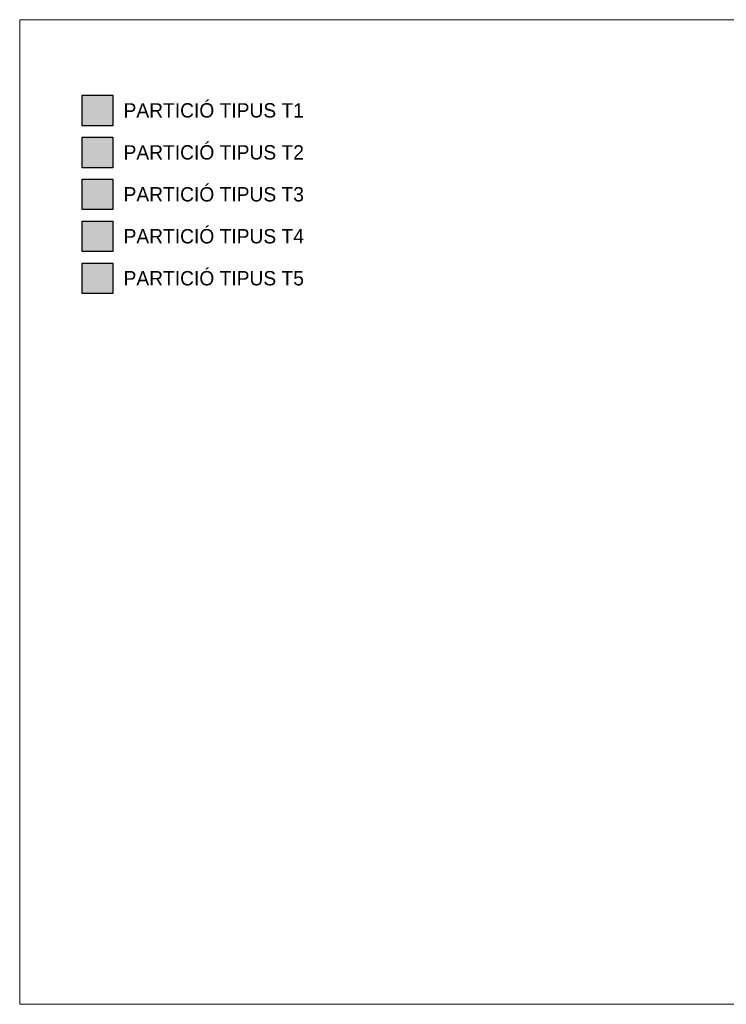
# Model space of a CAD drawing. Header units: metres. Extents: x -1 to 461, y -6 to 31.
# Tile 4 of 16: x 453.66 to 454.89, y 8.43 to 10.15. Entities that reach past the tile are written whole.
import ezdxf

# ---------------------------------------------------------------- set-up
doc = ezdxf.new("R2010")
doc.units = ezdxf.units.M
doc.linetypes.add('CONTINUA', pattern=[0])
doc.linetypes.add('PUNKT', pattern=[6.35, 0, -6.35])
doc.layers.add('LEGENDA TABIQUERIA', color=7, linetype='CONTINUA', lineweight=25)
doc.styles.add('Century Gothic', font='txt')

msp = doc.modelspace()

# ---------------------------------------------------------------- hatches: boundary and pattern name
at = {"layer": 'LEGENDA TABIQUERIA', "linetype": 'CONTINUA', "lineweight": 25, "true_color": 0x006e00, "transparency": 33554687}
msp.add_hatch(color=96, dxfattribs=at).paths.add_polyline_path([(453.7654, 10.0148), (453.7654, 9.9617), (453.8184, 9.9617), (453.8184, 10.0148)])
at = {"layer": 'LEGENDA TABIQUERIA', "linetype": 'PUNKT', "lineweight": 25, "transparency": 33554687}
for color, points in [(2, [(453.7654, 9.8887), (453.8184, 9.8887), (453.8184, 9.9417), (453.7654, 9.9417)]), (40, [(453.8184, 9.7957), (453.7654, 9.7957), (453.7654, 9.7426), (453.8184, 9.7426)]), (220, [(453.8184, 9.7226), (453.7654, 9.7226), (453.7654, 9.6696), (453.8184, 9.6696)])]:
    msp.add_hatch(color=color, dxfattribs=at).paths.add_polyline_path(points)
at = {"layer": 'LEGENDA TABIQUERIA', "linetype": 'PUNKT', "lineweight": 25, "true_color": 0xff3838, "transparency": 33554687}
msp.add_hatch(color=20, dxfattribs=at).paths.add_polyline_path([(453.7654, 9.8157), (453.8184, 9.8157), (453.8184, 9.8687), (453.7654, 9.8687)])

# ---------------------------------------------------------------- linework, layer by layer
at = {"layer": 'LEGENDA TABIQUERIA', "color": 52, "linetype": 'CONTINUA', "lineweight": 13, "transparency": 33554687}
msp.add_lwpolyline([(453.6564, 10.1463), (456.864, 10.1463), (456.864, 8.4323), (453.6564, 8.4323), (453.6564, 10.1463)], close=True, dxfattribs=at)
at = {"layer": 'LEGENDA TABIQUERIA', "color": 7, "linetype": 'CONTINUA', "lineweight": 25, "transparency": 33554687}
for points in [[(453.7654, 10.0148), (453.8184, 10.0148), (453.8184, 9.9617), (453.7654, 9.9617), (453.7654, 10.0148)], [(453.7654, 9.9417), (453.8184, 9.9417), (453.8184, 9.8887), (453.7654, 9.8887), (453.7654, 9.9417)], [(453.7654, 9.8687), (453.8184, 9.8687), (453.8184, 9.8157), (453.7654, 9.8157), (453.7654, 9.8687)], [(453.7654, 9.7957), (453.8184, 9.7957), (453.8184, 9.7426), (453.7654, 9.7426), (453.7654, 9.7957)], [(453.7654, 9.7226), (453.8184, 9.7226), (453.8184, 9.6696), (453.7654, 9.6696), (453.7654, 9.7226)]]:
    msp.add_lwpolyline(points, close=True, dxfattribs=at)

# ---------------------------------------------------------------- texts
at = {"layer": 'LEGENDA TABIQUERIA', "color": 7, "linetype": 'CONTINUA', "lineweight": 25, "transparency": 33554687, "char_height": 0.025, "width": 0.306667, "attachment_point": 4, "style": 'Century Gothic'}
for s, insert in [('PARTICIÓ\\~TIPUS\\~T1', (453.8372, 9.9883)), ('PARTICIÓ\\~TIPUS\\~T2', (453.8372, 9.9152)), ('PARTICIÓ\\~TIPUS\\~T3', (453.8372, 9.8422)), ('PARTICIÓ\\~TIPUS\\~T4', (453.8372, 9.7692)), ('PARTICIÓ\\~TIPUS\\~T5', (453.8372, 9.6961))]:
    msp.add_mtext(s, dxfattribs=dict(at, insert=insert))

doc.saveas('drawing.dxf')
